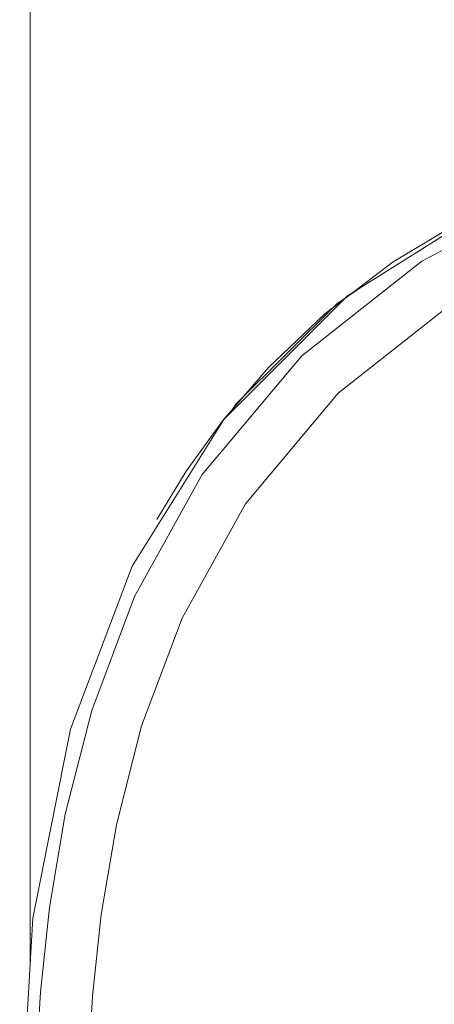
# Model space of a CAD drawing. Header units: millimetres. Extents: x 3925 to 5043, y -86 to 778.
# Tile 80 of 157: x 4344 to 4349, y 518 to 529. Entities that reach past the tile are written whole.
import ezdxf

# ---------------------------------------------------------------- set-up
doc = ezdxf.new("R2010")
doc.units = ezdxf.units.MM
doc.header["$LTSCALE"] = 46.255
for name, color, linetype in [('140-154101-0DXF_CONTINUOUS_LINE', 7, 'CONTINUOUS'), ('H30K-REAR-CODXF_CONTINUOUS_LINE', 7, 'CONTINUOUS'), ('H30K-TOP-COVDXF_CONTINUOUS_LINE', 7, 'CONTINUOUS')]:
    doc.layers.add(name, color=color, linetype=linetype)

msp = doc.modelspace()

# ---------------------------------------------------------------- linework, layer by layer
at = {"layer": '140-154101-0DXF_CONTINUOUS_LINE', "color": 7, "linetype": 'Continuous', "lineweight": 0}
msp.add_line((4344.1841, 552.3683), (4344.1841, 518.2275), dxfattribs=at)
at = {"layer": 'H30K-REAR-CODXF_CONTINUOUS_LINE', "color": 7, "linetype": 'Continuous', "lineweight": 0}
for points in [[(4347.687, 525.9587), (4348.4976, 526.5769), (4349.4257, 527.1324), (4349.6266, 527.2253)], [(4348.1593, 526.3036), (4347.8308, 526.0792), (4346.6334, 524.8893), (4346.5465, 524.7629)], [(4345.6889, 523.5157), (4346.0396, 524.0889), (4346.4758, 524.6941), (4347.0182, 525.3229), (4347.687, 525.9587)]]:
    msp.add_lwpolyline(points, dxfattribs=at)
at = {"layer": 'H30K-TOP-COVDXF_CONTINUOUS_LINE', "color": 7, "linetype": 'Continuous', "lineweight": 0}
for points in [[(4356.5591, 528.6183), (4353.8966, 528.4604), (4351.6475, 528.0108), (4349.7022, 527.2728), (4347.9549, 526.1752), (4346.4869, 524.7031), (4345.3973, 522.9604), (4344.6643, 521.022), (4344.2168, 518.7788), (4344.0591, 516.1183)], [(4356.5591, 528.4401), (4355.7459, 528.4265), (4354.8541, 528.3777), (4353.8695, 528.2772), (4352.7801, 528.0995), (4351.5781, 527.8053), (4350.2598, 527.3328), (4348.8377, 526.5849), (4347.412, 525.4624), (4346.2296, 524.0488), (4345.425, 522.6002), (4344.916, 521.2455), (4344.6015, 520.0136), (4344.4127, 518.9029), (4344.3055, 517.8985), (4344.2525, 516.9787), (4344.2373, 516.1183)], [(4356.5591, 527.8197), (4355.767, 527.8065), (4354.9012, 527.7592), (4353.9491, 527.662), (4352.9012, 527.4911), (4351.753, 527.2101), (4350.5046, 526.7628), (4349.1707, 526.0615), (4347.8436, 525.0168), (4346.7438, 523.7018), (4345.9903, 522.3448), (4345.509, 521.0634), (4345.2089, 519.8876), (4345.0274, 518.8199), (4344.9239, 517.8491), (4344.8725, 516.9563), (4344.8576, 516.1183)]]:
    msp.add_lwpolyline(points, dxfattribs=at)

doc.saveas('drawing.dxf')
